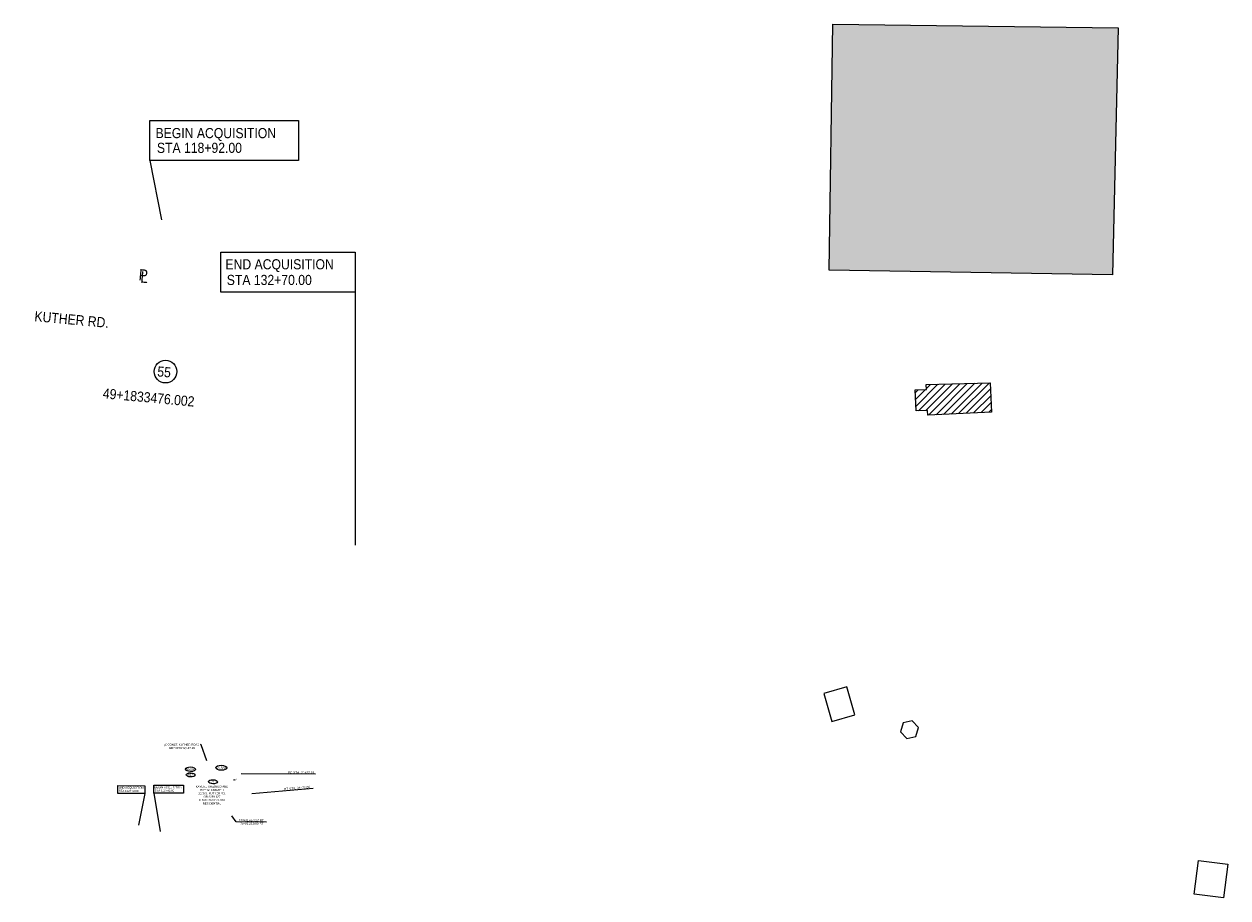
# Model space of a CAD drawing. Header units: feet. Extents: x 1577529 to 1584375, y 671861 to 674419.
# Tile 4 of 12: x 1579211 to 1580697, y 671861 to 672939. Entities that reach past the tile are written whole.
import ezdxf
from ezdxf.enums import TextEntityAlignment as Align

# ---------------------------------------------------------------- set-up
doc = ezdxf.new("R2010")
doc.units = ezdxf.units.FT
doc.header["$MEASUREMENT"] = 0
doc.linetypes.add('OhDOT_USTN2', pattern=[0.11, 0.069, -0.041])
for name, color, linetype in [('BD_X_Building', 130, 'Continuous'), ('BD_X_Canopy', 2, 'OhDOT_USTN2'), ('RW_P_Text-Parcel', 140, 'Continuous'), ('RW_X_Text-PropMap', 10, 'Continuous')]:
    doc.layers.add(name, color=color, linetype=linetype)
doc.styles.add('Slanted-Normal', font='font31.shx', dxfattribs={"height": 0.1})
doc.styles.get("Standard").update_dxf_attribs({"font": 'font31.shx'})
doc.styles.add('Style-font31', font='font31.shx')
doc.styles.add('Text - CenterTop 0.14 Italic', font='ariali.ttf', dxfattribs={"height": 0.14})
doc.dimstyles.new('COEC', dxfattribs={"dimscale": 13.9, "dimtxt": 0.18, "dimasz": 0.18, "dimexe": 0.18, "dimexo": 0.0625, "dimgap": 0.09, "dimtad": 1, "dimzin": 0, "dimdsep": 46, "dimtxsty": 'Standard', "dimcen": 0.09, "dimclrd": 256, "dimclre": 256, "dimclrt": 256, "dimaunit": 1, "dimadec": 4, "dimazin": 0, "dimtfac": 1, "dimtofl": 0, "dimtmove": 0, "dimatfit": 3, "dimfxl": 1, "dimtolj": 1, "dimtzin": 0, "dimlwd": -1, "dimlwe": -1, "dimarcsym": 0})

msp = doc.modelspace()

# ---------------------------------------------------------------- hatches: boundary and pattern name
at = {"layer": 'BD_X_Building'}
h = msp.add_hatch(dxfattribs=at)
h.set_pattern_fill('ANSI31', color=256, scale=50)
h.set_pattern_definition([(45, (88098.485, 447372.405), (-4.419417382, 4.419417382), [])])
h.paths.add_polyline_path([(1580324.1, 672494.3), (1580403.3, 672496.6), (1580404.7, 672460.5), (1580326.2, 672456.7), (1580325.6, 672462.5), (1580311.9, 672461.8), (1580310.6, 672487.8), (1580324.4, 672488.5)])
at = {"layer": 'BD_X_Canopy'}
h = msp.add_hatch(color=255, dxfattribs=at)
h.dxf.hatch_style = 1
h.paths.add_polyline_path([(1580204.5, 672635.4), (1580209, 672939.3), (1580561.2, 672934.8), (1580554, 672630)])

# ---------------------------------------------------------------- linework, layer by layer
at = {"layer": 'BD_X_Building', "flags": 128}
for points in [[(1580204.5, 672635.4), (1580209, 672939.3), (1580561.2, 672934.8), (1580554, 672630)], [(1580324.1, 672494.3), (1580403.3, 672496.6), (1580404.7, 672460.5), (1580326.2, 672456.7), (1580325.6, 672462.5), (1580311.9, 672461.8), (1580310.6, 672487.8), (1580324.4, 672488.5)], [(1580307, 672079.6), (1580295.7, 672077), (1580292.3, 672066), (1580300.1, 672057.6), (1580311.4, 672060.1), (1580314.8, 672071.1)]]:
    msp.add_lwpolyline(points, close=True, dxfattribs=at)
at = {"layer": 'BD_X_Building'}
for points in [[(1580207.7, 672078.6), (1580236.2, 672086.7), (1580226.3, 672121.4), (1580197.8, 672113.3)], [(1580655.1, 671865.5), (1580660.4, 671907.1), (1580696.6, 671902.4), (1580691.3, 671860.9)]]:
    msp.add_lwpolyline(points, close=True, dxfattribs=at)
at = {"layer": 'RW_P_Text-Parcel'}
for p, q in [((1579570.4, 672013.5), (1579478.7, 672014.2)), ((1579359.5, 671989.6), (1579351.7, 671950.5)), ((1579370.6, 671990.3), (1579378.8, 671943)), ((1579567.4, 671995.8), (1579491.8, 671989.3)), ((1579472.6, 671954.8), (1579467, 671962.3)), ((1579509.7, 671954.2), (1579472.6, 671954.8))]:
    msp.add_line(p, q, dxfattribs=at)
for points in [[(1579326.3, 671999.7), (1579359.5, 671999.4), (1579359.5, 671989.6), (1579326.3, 671989.8)], [(1579370.6, 672000.1), (1579407.3, 671999.9), (1579407.3, 671990), (1579370.6, 671990.3)]]:
    msp.add_lwpolyline(points, close=True, dxfattribs=at)
for centre, major_axis in [((1579416.1, 672019.7), (6.12, -0.12)), ((1579454.1, 672021.5), (6.73, -0.13)), ((1579416.1, 672012.7), (5.56, -0.11)), ((1579443.7, 672004.2), (5.56, -0.11))]:
    msp.add_ellipse(centre, major_axis=major_axis, ratio=0.4567, dxfattribs=at)
at = {"layer": 'RW_X_Text-PropMap'}
for p, q in [((1579365.8, 672770.9), (1579380.1, 672697.9)), ((1579619.4, 672608.6), (1579619.4, 672296.1))]:
    msp.add_line(p, q, dxfattribs=at)
for points in [[(1579365.8, 672820.1), (1579549.3, 672820.1), (1579549.3, 672770.9), (1579365.8, 672770.9)], [(1579453.5, 672657.8), (1579619.4, 672657.8), (1579619.4, 672608.6), (1579453.5, 672608.6)]]:
    msp.add_lwpolyline(points, close=True, dxfattribs=at)
msp.add_circle((1579385.2, 672510.4), 14, dxfattribs=at)

# ---------------------------------------------------------------- texts
at = {"layer": 'RW_P_Text-Parcel'}
for s, height, rotation, style, p in [('55SH', 2.8, 359.6344, 'Text - CenterTop 0.14 Italic', (1579415.8, 672018.2)), ('55T', 2.8, 359.6344, 'Text - CenterTop 0.14 Italic', (1579415.8, 672011.3)), ('11', 2.8, 359.6344, 'Text - CenterTop 0.14 Italic', (1579443.6, 672003)), ('PC STA. 21+27.19', 2.8, 359.6447, 'Slanted-Normal', (1579552.5, 672014.3)), ('PT STA. 24+72.60', 2.8, 4.9942, 'Slanted-Normal', (1579547.8, 671995.1)), ("133+91.63,0.00' RT", 2.5, 359.2791, 'Slanted-Normal', (1579491.1, 671955.5))]:
    msp.add_text(s, height=height, rotation=rotation, dxfattribs=dict(at, style=style)).set_placement(p, align=Align.CENTER)
for s, height, rotation, style, width, p in [('16-SH1', 2.6, 359.6344, 'Text - CenterTop 0.14 Italic', 0.9, (1579454, 672020.2)), ("35+91.22,0.00' RT", 2.5, 359.2791, 'Slanted-Normal', 0.95, (1579491.8, 671951.3))]:
    msp.add_text(s, height=height, rotation=rotation, dxfattribs=dict(at, style=style, width=width)).set_placement(p, align=Align.CENTER)
at = {"layer": 'RW_P_Text-Parcel', "style": 'Style-font31'}
for s, height, rotation, p in [('P', 2.8, 89.6344, (1579471.7, 672005.4)), ('L', 2.8, 89.6344, (1579472.4, 672006)), ('END ACQUISITION', 2.5, 359.6344, (1579327.3, 671995.8)), ('STA 132+70.00', 2.5, 359.6344, (1579327.6, 671991.8)), ('STA 118+92.00', 2.5, 359.6344, (1579371.9, 671992.2))]:
    msp.add_text(s, height=height, rotation=rotation, dxfattribs=at).set_placement(p)
at = {"layer": 'RW_P_Text-Parcel', "style": 'Style-font31', "width": 0.9}
msp.add_text('BEGIN ACQUISITION', height=2.5, rotation=359.6344, dxfattribs=at).set_placement((1579371.6, 671996.2))
at = {"layer": 'RW_P_Text-Parcel', "char_height": 2.5, "attachment_point": 2, "rotation": 0.0001, "style": 'Style-font31'}
for s, width, insert in [('L', 46.065, (1579384.9, 672050.3)), ('C CONST. KUTHER ROAD\\PN00%%D00\'09"W,127.19\'', 46.065, (1579405.6, 672051.3)), ('KAYLA J. MAZINGO AND RAY W. KNIGHT II\\P1100 S. KUTHER RD.\\POR 2289-627\\PPID 02-2603101.003\\PRESIDENTIAL\\P', 41.567, (1579442.6, 671999.5))]:
    msp.add_mtext_dynamic_manual_height_columns(s, width=width, gutter_width=50, heights=[27.3], dxfattribs=dict(at, insert=insert))
at = {"layer": 'RW_X_Text-PropMap', "style": 'Style-font31', "width": 0.9}
for s, p in [('BEGIN ACQUISITION', (1579372.9, 672798.5)), ('STA 118+92.00', (1579374.6, 672780.3)), ('END ACQUISITION', (1579459.2, 672636.6)), ('STA 132+70.00', (1579460.8, 672617.3))]:
    msp.add_text(s, height=12.5, dxfattribs=at).set_placement(p)
for s, height, p in [('P', 14, (1579351.6, 672623.1)), ('L', 14, (1579353.7, 672620.4)), ('KUTHER RD.', 12.5, (1579223, 672572.7)), ('55', 12.5, (1579374.6, 672504.5)), ('49+1833476.002', 12.5, (1579307.4, 672477.5))]:
    msp.add_text(s, height=height, rotation=354.7519, dxfattribs=at).set_placement(p)

# ---------------------------------------------------------------- leaders
at = {"layer": 'RW_P_Text-Parcel'}
msp.add_leader([(1579436.3, 672030.2), (1579429.4, 672050), (1579428.5, 672050.1)], dimstyle='COEC', override={"dimscale": 13.9, "dimgap": 0.09, "dimtad": 0}, dxfattribs=at)

doc.saveas('drawing.dxf')
